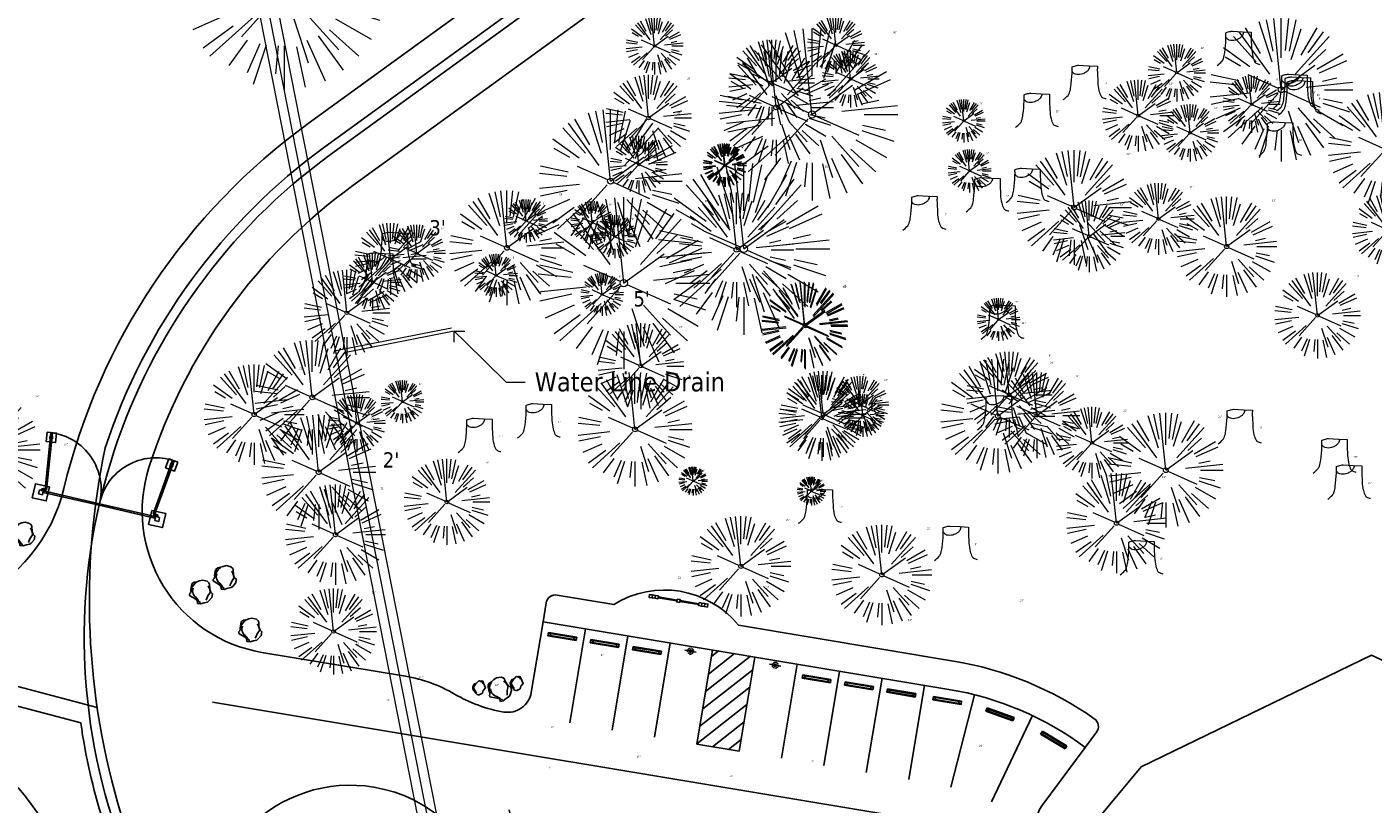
# Model space of a CAD drawing. Header units: feet. Extents: x 1134296 to 1140710, y 647902 to 649877.
# Tile 10 of 34: x 1134699 to 1134981, y 648396 to 648559. Entities that reach past the tile are written whole.
import ezdxf
from ezdxf import colors
from ezdxf.entities.mleader import LeaderData, LeaderLine
from ezdxf.math import Vec2, Vec3

# ---------------------------------------------------------------- set-up
doc = ezdxf.new("R2010")
doc.units = ezdxf.units.FT
doc.header["$MEASUREMENT"] = 0
doc.linetypes.add('HIDDEN4', pattern=[0.095, 0.05, -0.045])
for name, color, linetype in [('-BARRIERROCK', 6, 'Continuous'), ('A-BULLETINBOARD', 3, 'Continuous'), ('A-POSTS&BEAMS', 5, 'Continuous'), ('C-FENCE-FOOTING', 7, 'Continuous'), ('C-PRKG-BOLL', 7, 'Continuous'), ('C-PRKG-BOLL-FTNG', 6, 'HIDDEN4'), ('C-PRKG-BOLLARD', 7, 'Continuous'), ('C-PRKG-SIGN', 1, 'Continuous'), ('C-PRKG-STRP', 136, 'Continuous'), ('C-PRKG-WHEL-STOP', 9, 'Continuous'), ('C-ROAD-ASPHALT', 1, 'Continuous'), ('C-SITE-GATE', 1, 'Continuous'), ('C-UTIL-WATER-MEP', 7, 'Continuous'), ('L-BARRIERROCK', 6, 'Continuous'), ('V-FLOOD-PLAIN', 2, 'Continuous')]:
    doc.layers.add(name, color=color, linetype=linetype)
doc.layers.add('A-HIDDEN', color=8, linetype='Continuous', plot=False)
doc.layers.add('V-ANNO-TEXT', color=7, linetype='Continuous', lineweight=13, plot=False)
for name, color, linetype, lineweight in [('V-SITE-ROCK', 8, 'Continuous', 18), ('V-SITE-VEGE', 8, 'Continuous', 18), ('V-SITE-VEGE-TEXT', 8, 'Continuous', 18), ('V-UTIL-WATR-LINE', 8, 'Continuous', 15)]:
    doc.layers.add(name, color=color, linetype=linetype, lineweight=lineweight)
doc.styles.add('SEI Annotative', font='tahoma.ttf', dxfattribs={"height": 0.1})
doc.styles.add('SEI-Dim & Leader', font='tahoma.ttf')

# ---------------------------------------------------------------- blocks, each defined once
blk = doc.blocks.new('V-SITE-VEGE-Coniferious Tree 2')
at = {"color": 0, "linetype": 'ByBlock'}
for p, q in [((-0.0626, 0.1926), (-0.1545, 0.4755)), ((-0.0575, 0.2704), (-0.104, 0.4891)), ((-0.0003, 0.0026), (-0.0523, 0.4973)), ((0, 0.2219), (0, 0.5)), ((0.0289, 0.2753), (0.0522, 0.4973)), ((0.0572, 0.2693), (0.1039, 0.4891)), ((-0.0791, 0.1089), (-0.2939, 0.4045)), ((-0.146, 0.2528), (-0.25, 0.433)), ((0.0685, 0.211), (0.1382, 0.4256)), ((0.1391, 0.2411), (0.25, 0.433)), ((0.1869, 0.2573), (0.2939, 0.4045)), ((-0.1757, 0.1951), (-0.3346, 0.3716)), ((0.0978, 0.1086), (0.3345, 0.3716)), ((-0.2201, 0.1599), (-0.4046, 0.2939)), ((0.192, 0.1729), (0.3116, 0.2806)), ((-0.2844, 0.1642), (-0.3931, 0.227)), ((0.2488, 0.1436), (0.433, 0.25)), ((0.2659, 0.1184), (0.4568, 0.2034)), ((-0.0009, -0.0007), (0.235, 0.1707)), ((-0.2961, 0.0629), (-0.4891, 0.1039)), ((-0.0199, 0.0089), (-0.2319, 0.1032)), ((0.2873, 0.0611), (0.3885, 0.0826)), ((-0.306, 0.0322), (-0.4973, 0.0523)), ((0.1731, 0.0182), (0.4972, 0.0523)), ((0.3025, 0), (0.5, 0)), ((-0.2183, -0.0229), (-0.4973, -0.0523)), ((-0.3022, -0.0642), (-0.4891, -0.1039)), ((-0.023, -0.0255), (-0.2138, -0.2374)), ((0.0185, -0.0083), (0.272, -0.1211)), ((0.2936, -0.0624), (0.4274, -0.0908)), ((-0.2881, -0.1283), (-0.4568, -0.2034)), ((-0.132, -0.1189), (-0.3716, -0.3346)), ((0.1144, -0.1271), (0.2718, -0.3019)), ((0.2891, -0.094), (0.4755, -0.1545)), ((-0.2545, -0.1849), (-0.4046, -0.2939)), ((0.0478, -0.1473), (0.1192, -0.3671)), ((0.2555, -0.1475), (0.433, -0.25)), ((-0.1843, -0.2536), (-0.2767, -0.3808)), ((0.1131, -0.2541), (0.2033, -0.4568)), ((0.1689, -0.2325), (0.2939, -0.4045)), ((0.2254, -0.2029), (0.3716, -0.3346)), ((-0.1214, -0.2725), (-0.1856, -0.4168)), ((-0.091, -0.2799), (-0.1545, -0.4755)), ((-0.0297, -0.2818), (-0.0443, -0.4216)), ((0, -0.2818), (0, -0.5)), ((0.061, -0.2873), (0.1039, -0.4891))]:
    blk.add_line(p, q, dxfattribs=at)
blk.add_circle((0, 0), 0.0208)
blk = doc.blocks.new('V-SITE-VEGE-Stump')
for points in [[(-0.1229, -0.0143, 0.052613), (-0.0986, 0.0077, 0.106195), (-0.0905, 0.0219, 0.044862), (-0.0837, 0.0527, 0.020074), (-0.0776, 0.1229, 0.011675), (-0.0773, 0.1364, 0.007866), (-0.0776, 0.1565)], [(-0.0776, 0.1565, -0.027668), (-0.0534, 0.1634, -0.067978), (-0.0432, 0.1643), (0.0086, 0.1616), (0.054, 0.1591)], [(0.0151, 0.1613, -0.082864), (0.0081, 0.142, -0.111324), (-0.0021, 0.1306, -0.039313), (-0.0159, 0.1223, -0.049197), (-0.028, 0.1177, -0.066002), (-0.0447, 0.1155, -0.070187), (-0.0604, 0.1177, -0.114859), (-0.0685, 0.1223, -0.075938), (-0.0773, 0.1332)], [(0.054, 0.1591, 0.004334), (0.0538, 0.1369, 0.008344), (0.054, 0.1254), (0.0561, 0.0762, 0.046252), (0.0624, 0.0317, 0.069625), (0.0733, 0.0038, 0.149725), (0.0794, -0.002, 0.058523), (0.0992, -0.0091)]]:
    blk.add_lwpolyline(points, format="xyb")
blk = doc.blocks.new('_Open90')
at = {"color": 0, "linetype": 'ByBlock', "lineweight": -2}
for p, q in [((0, 0), (-1, 0)), ((-0.5, 0.5), (0, 0)), ((0, 0), (-0.5, -0.5))]:
    blk.add_line(p, q, dxfattribs=at)
blk = doc.blocks.new("5'_BarrierRock")
at = {"layer": 'L-BARRIERROCK', "flags": 128}
for points in [[(3.8, 25.2), (-4, 23.4), (-10.8, 21), (-17.7, 19.5), (-22.2, 16.5), (-24.3, 10.3), (-26.1, 0.1), (-25.5, -2.9), (-27, -7), (-29.1, -9.7), (-29.4, -13.3), (-11.1, -24.7), (-9.1, -29.7), (-9.1, -31.5), (-8.8, -33.6), (-1.9, -34.5), (7.7, -31.8), (16, -30), (19.6, -27.4), (27.1, -18.7), (28.9, -9.4), (24.1, -5.6), (22, 1.6), (21.4, 6.1), (20.8, 11.2), (21.1, 15.1), (19, 18.6), (15.2, 22.2), (3.8, 25.2)], [(-24.3, -3.8), (-24.3, 1.3), (-22.2, 8.2), (-18.6, 13.3), (-14.4, 18), (-11.4, 19.8)], [(-20.4, 4.6), (-21.9, -2.6), (-21.3, -6.4), (-20.4, -9.4), (-17.1, -15.7), (-12.9, -19), (-7, -26.8), (-5.5, -29.4), (-3.4, -30.6), (-1.9, -30.6)], [(17.5, 10.9), (21.6, 1.5), (22.6, -6.1), (17.2, -14.2), (15.4, -18.4), (13.4, -22.9), (12.2, -25.6)]]:
    blk.add_lwpolyline(points, dxfattribs=at)
blk = doc.blocks.new("3'_BarrierRock")
at = {"layer": '-BARRIERROCK', "flags": 128}
for points in [[(7.8, -10.8), (15.4, -7), (15.3, 5.8), (15.5, 11.5), (12.6, 13.3), (9.6, 14), (7.9, 15.2), (5, 15.3), (1.2, 13.6), (-1.8, 12.3), (-4.7, 12.5), (-6.5, 12.8), (-9.7, 10.8), (-13.8, 6.6), (-15, 2.5), (-15.3, -0.6), (-14.5, -2.7), (-13.2, -4.4), (-11.7, -10.3), (-10.4, -14.6), (-7.8, -16.4), (-5.7, -17.4), (3.7, -16.3), (7.8, -10.8)], [(-9.7, -10.4), (-10.5, -7.4), (-11.7, -0.9), (-11.8, 1.4), (-12.2, 2.8), (-12.1, 4.3), (-10.7, 6.2), (-9.5, 7.1), (-8.1, 7.9), (-6.4, 9.3), (-4, 11), (-1.8, 12.3)], [(9, 12.6), (12.4, 11.2), (13.2, 9.4), (13.3, 7.7), (13.3, 5.8)]]:
    blk.add_lwpolyline(points, dxfattribs=at)
blk = doc.blocks.new('Wheel_Stop')
for points in [[(-36, 6.75), (36, 6.75)], [(-36, -2.25), (-36, 6.75)], [(-35.625, 4.5), (-36, 6.75)], [(-35.625, 0), (-36, -2.25)], [(-35.955, 6.48), (35.955, 6.48)], [(-35.625, 4.5), (-35.625, 0)], [(-35.625, 4.5), (35.625, 4.5)], [(-35.625, 0), (35.625, 0)], [(35.625, 4.5), (36, 6.75)], [(35.625, 4.5), (35.625, 0)], [(35.625, 0), (36, -2.25)], [(36, -2.25), (36, 6.75)], [(-36, -2.25), (36, -2.25)], [(-35.955, -1.98), (35.955, -1.98)]]:
    blk.add_lwpolyline(points)
for centre in [(-30, 2.25), (30, 2.25)]:
    blk.add_circle(centre, 0.5)
blk = doc.blocks.new('post')
at = {"layer": 'C-PRKG-BOLL'}
h = blk.add_hatch(color=256, dxfattribs=at)
h.dxf.hatch_style = 1
h.paths.add_polyline_path([(0.25, 0, 1), (-0.25, 0, 1)])
blk.add_circle((0, 0), 0.25, dxfattribs=at)
at = {"layer": 'C-PRKG-BOLL-FTNG', "ltscale": 0.25}
blk.add_circle((0, 0), 0.625, dxfattribs=at)
blk = doc.blocks.new('2p kiosk')
at = {"layer": 'A-BULLETINBOARD', "linetype": 'Continuous'}
for points in [[(-0.31, 0.08), (-0.31, -0.08), (-4.31, -0.08), (-4.31, 0.08)], [(0.31, 0.08), (0.31, -0.08), (4.31, -0.08), (4.31, 0.08)]]:
    blk.add_lwpolyline(points, close=True, dxfattribs=at)
at = {"layer": 'A-HIDDEN'}
for points in [[(-4.31, -0.08), (-4.15, -0.08), (-4.15, -0.07), (-4.3, -0.07), (-4.3, 0.08), (-4.31, 0.08)], [(-0.31, -0.08), (-0.48, -0.08), (-0.48, -0.07), (-0.33, -0.07), (-0.33, 0.08), (-0.31, 0.08)], [(0.31, -0.08), (0.48, -0.08), (0.48, -0.07), (0.33, -0.07), (0.33, 0.08), (0.31, 0.08)], [(4.31, -0.08), (4.15, -0.08), (4.15, -0.07), (4.3, -0.07), (4.3, 0.08), (4.31, 0.08)]]:
    blk.add_lwpolyline(points, close=True, dxfattribs=at)
at = {"layer": 'A-POSTS&BEAMS'}
for points in [[(-5.56, 0.31), (-6.19, 0.31), (-6.19, -0.31), (-5.56, -0.31)], [(-4.94, 0.31), (-5.56, 0.31), (-5.56, -0.31), (-4.94, -0.31)], [(-4.31, 0.31), (-4.94, 0.31), (-4.94, -0.31), (-4.31, -0.31)], [(-0.31, 0.31), (0.31, 0.31), (0.31, -0.31), (-0.31, -0.31)], [(4.31, 0.31), (4.94, 0.31), (4.94, -0.31), (4.31, -0.31)], [(4.94, 0.31), (5.56, 0.31), (5.56, -0.31), (4.94, -0.31)], [(5.56, 0.31), (6.19, 0.31), (6.19, -0.31), (5.56, -0.31)]]:
    blk.add_lwpolyline(points, close=True, dxfattribs=at)
blk = doc.blocks.new('C_PBASE-PACTOLA_02403811')
at = {"layer": 'C-PRKG-STRP'}
h = blk.add_hatch(dxfattribs=at)
h.set_pattern_fill('ANSI31', color=256, scale=20, angle=173)
h.set_pattern_definition([(218, (2421419.2463, 1595296.6976), (1.5391536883, -1.970026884), [])])
h.paths.add_polyline_path([(1134851.08, 648426.84), (1134842.2, 648428.32), (1134838.91, 648408.59), (1134847.79, 648407.11)])
at = {"layer": '', "flags": 128}
for points in [[(1134945.3, 648722.05), (1134909.79, 648657.07, -0.111237), (1134866.24, 648607.57), (1134762.18, 648532.09, 0.322945), (1134716.4, 648393.22), (1134719.72, 648382.71, -0.171424), (1134715.29, 648249.56), (1134707.16, 648228.78, -0.022723), (1134688.71, 648187.28, 0.05045), (1134653.34, 648094.13)], [(1134737.42, 648417.38), (1134887.09, 648392.45, -1), (1134874.61, 648317.49), (1134840.09, 648323.24, -0.304697), (1134809.27, 648352.33), (1134799.63, 648394.85)]]:
    blk.add_lwpolyline(points, format="xyb", dxfattribs=at)
at = {"layer": ''}
for points in [[(1134821.52, 648437.84), (1134809.64, 648439.82, 0.414214), (1134807.34, 648438.18), (1134806.69, 648434.23)], [(1134920.27, 648407.91), (1134922.64, 648411.09, 0.422608), (1134922.19, 648413.92, 0.11209), (1134892.68, 648425.99), (1134847.62, 648433.5)]]:
    blk.add_lwpolyline(points, format="xyb", dxfattribs=at)
blk.add_arc((1134832.11, 648420.87), 20, 39.1361, 121.9553, dxfattribs=at)
at = {"layer": 'C-FENCE-FOOTING', "ltscale": 0.5}
for points in [[(1134702.78, 648473.94), (1134702.58, 648471.95), (1134704.56, 648471.74), (1134704.77, 648473.73)], [(1134730.17, 648467.68), (1134729.5, 648465.79), (1134727.61, 648466.47), (1134728.29, 648468.35)], [(1134703.28, 648462.46), (1134702.62, 648459.54), (1134699.69, 648460.21), (1134700.36, 648463.13)], [(1134724.73, 648457.56), (1134724.06, 648454.63), (1134726.99, 648453.96), (1134727.65, 648456.89)]]:
    blk.add_lwpolyline(points, close=True, dxfattribs=at)
at = {"layer": 'C-PRKG-SIGN'}
for p, q in [((1134838.78, 648427.87), (1134836.41, 648428.27)), ((1134856.53, 648424.92), (1134854.17, 648425.31))]:
    blk.add_line(p, q, dxfattribs=at)
at = {"layer": 'C-PRKG-STRP'}
for points in [[(1134812.28, 648413.02), (1134815.56, 648432.75)], [(1134821.16, 648411.55), (1134824.44, 648431.27)], [(1134830.03, 648410.07), (1134833.32, 648429.8)], [(1134838.91, 648408.59), (1134842.2, 648428.32)], [(1134847.79, 648407.11), (1134851.08, 648426.84)], [(1134856.67, 648405.63), (1134859.95, 648425.36)], [(1134865.55, 648404.15), (1134868.83, 648423.88)], [(1134874.42, 648402.68), (1134877.71, 648422.4)], [(1134883.3, 648401.2), (1134886.59, 648420.93)], [(1134892.15, 648399.56), (1134897.06, 648418.95)], [(1134900.62, 648396.51), (1134909.21, 648414.57)], [(1134838.91, 648408.59), (1134847.79, 648407.11)]]:
    blk.add_lwpolyline(points, dxfattribs=at)
at = {"layer": 'C-ROAD-ASPHALT'}
for points in [[(1134908.59, 648295.08), (1134902.18, 648308.92, -0.385736), (1134904.19, 648315.33, 0.505251), (1134911.81, 648388.99, -0.385736), (1134911.17, 648395.68), (1134920.27, 648407.91, 0.11933), (1134891.69, 648420.07), (1134806.69, 648434.23), (1134804.22, 648419.43, -0.414214), (1134798.47, 648415.32, -0.092061), (1134788.17, 648419.07, 0.092061), (1134777.88, 648422.81), (1134747.79, 648427.82, -0.457207), (1134724.14, 648466.55, -0.15976), (1134766.88, 648525.62), (1134870.94, 648601.1, 0.111237), (1134916.81, 648653.23), (1134952.32, 648718.22, 0.019155)], [(1134742.08, 648205.35, -0.361651), (1134727.41, 648247.65, 0.140483), (1134736.89, 648364.09, -0.524981), (1134771.23, 648399.58, -0.304697), (1134795.56, 648376.62), (1134801.46, 648350.56, 0.172183), (1134817.91, 648324.55, -0.385736), (1134819.03, 648317.93), (1134810.83, 648305.08)]]:
    blk.add_lwpolyline(points, format="xyb", dxfattribs=at)
for points in [[(1134633.65, 648994.15), (1134723.23, 649000.6, -0.300313), (1134907.7, 648897.02), (1134943.56, 648827.41, -0.242942), (1134943.47, 648735.65, -0.014482), (1134938.28, 648725.89), (1134902.77, 648660.9, -0.111237), (1134861.54, 648614.05), (1134757.48, 648538.57, 0.178397), (1134706.3, 648462.14, -0.47863), (1134656.99, 648438.88, -0.128153), (1134626.71, 648464.73), (1134623.06, 648469.96, -0.104209), (1134584.05, 648561.81), (1134566.4, 648651.59, -0.01381), (1134561.9, 648678.39), (1134552.83, 648743.38, -0.094333), (1134558.21, 648852.45), (1134566.77, 648887.84, -0.036442), (1134590.86, 648962.97, -0.28642)], [(1134661.5, 648419.81, 0.014736), (1134666.86, 648418.2, -0.257587), (1134708.62, 648377.98, -0.169842), (1134704.11, 648253.93), (1134702.88, 648250.78, -0.519754), (1134679.03, 648244.96, -0.092187), (1134665.45, 648262.19), (1134659.15, 648274.17), (1134684.54, 648273.16), (1134646.41, 648345.73), (1134635.78, 648340.15, -0.414214), (1134622.28, 648344.35, -0.272199), (1134625.18, 648405.1), (1134626.92, 648407.76, -0.340488)]]:
    blk.add_lwpolyline(points, format="xyb", close=True, dxfattribs=at)
at = {"layer": 'C-SITE-GATE'}
for p, q in [((1134700.99, 648461.02), (1134701.17, 648461.84)), ((1134701.8, 648460.84), (1134700.99, 648461.02)), ((1134701.99, 648461.65), (1134701.17, 648461.84)), ((1134701.8, 648460.84), (1134701.99, 648461.65)), ((1134701.99, 648461.65), (1134701.99, 648461.65)), ((1134701.99, 648461.31), (1134702.07, 648461.63)), ((1134701.99, 648461.31), (1134713.69, 648458.63)), ((1134702.07, 648461.63), (1134713.77, 648458.95)), ((1134702.64, 648461.16), (1134702.72, 648461.48)), ((1134713.49, 648458.68), (1134713.56, 648459)), ((1134713.69, 648458.63), (1134713.77, 648458.95)), ((1134725.39, 648455.95), (1134713.69, 648458.63)), ((1134725.46, 648456.28), (1134713.77, 648458.95)), ((1134713.89, 648458.58), (1134713.97, 648458.91)), ((1134724.74, 648456.1), (1134724.81, 648456.43)), ((1134725.36, 648455.45), (1134725.54, 648456.26)), ((1134725.36, 648455.45), (1134726.17, 648455.26)), ((1134725.39, 648455.95), (1134725.46, 648456.28)), ((1134725.54, 648456.26), (1134726.36, 648456.07)), ((1134725.54, 648456.26), (1134725.54, 648456.26)), ((1134726.17, 648455.26), (1134726.36, 648456.07))]:
    blk.add_line(p, q, dxfattribs=at)
at = {"layer": 'C-SITE-GATE', "flags": 128}
for points in [[(1134702.36, 648461.92), (1134703.61, 648473.85)], [(1134702.69, 648461.88), (1134703.94, 648473.82)], [(1134725.01, 648456.78), (1134729.07, 648468.07)], [(1134725.32, 648456.66), (1134729.39, 648467.95)]]:
    blk.add_lwpolyline(points, dxfattribs=at)
at = {"layer": 'C-SITE-GATE'}
for points in [[(1134703.45, 648473.12), (1134703.95, 648473.07), (1134703.9, 648472.57), (1134703.4, 648472.62)], [(1134729.21, 648467.22), (1134728.74, 648467.39), (1134728.57, 648466.92), (1134729.04, 648466.75)]]:
    blk.add_lwpolyline(points, close=True, dxfattribs=at)
for points in [[(1134701.66, 648462.07), (1134702.05, 648462.13, -0.977831), (1134702.13, 648461.68), (1134701.99, 648461.65), (1134701.58, 648461.74)], [(1134702.55, 648461.86), (1134702.22, 648462.09, 0.977831), (1134701.95, 648461.72), (1134702.07, 648461.63), (1134702.47, 648461.54)], [(1134725.13, 648456.7), (1134725.53, 648456.76, -0.977831), (1134725.61, 648456.31), (1134725.46, 648456.28), (1134725.06, 648456.37)], [(1134726.03, 648456.49), (1134725.7, 648456.72, 0.977831), (1134725.43, 648456.35), (1134725.54, 648456.26), (1134725.95, 648456.17)]]:
    blk.add_lwpolyline(points, format="xyb", close=True, dxfattribs=at)
for centre in [(1134702.09, 648461.9), (1134725.56, 648456.53)]:
    blk.add_circle(centre, 0.146, dxfattribs=at)
for centre, start, end in [((1134702.09, 648461.9), 345.8223, 82.7274), ((1134725.56, 648456.53), 71.4942, 168.3992)]:
    blk.add_arc(centre, 12.04, start, end, dxfattribs=at)
at = {"layer": 'C-UTIL-WATER-MEP', "flags": 128}
for points in [[(1134713.29, 648416.24), (1134669.73, 648427.78, -0.177469), (1134621.79, 648461.3), (1134618.14, 648466.52, -0.104209), (1134578.16, 648560.65), (1134560.52, 648650.44, -0.01381), (1134555.96, 648677.56), (1134546.88, 648742.55, -0.094333)], [(1134943.55, 648723.01), (1134908.04, 648658.03, -0.111237), (1134865.06, 648609.19), (1134761.01, 648533.71, 0.157468), (1134714.97, 648470.68, 0.157468)], [(1134709.85, 648413.02), (1134668.71, 648423.91, -0.177469), (1134618.51, 648459.01), (1134614.86, 648464.23, -0.104209), (1134574.23, 648559.88), (1134556.59, 648649.67, -0.01381), (1134552, 648677.01), (1134542.92, 648741.99, -0.094333), (1134548.49, 648854.81), (1134557.05, 648890.19, -0.088923), (1134635.56, 649068.47, -0.076785)], [(1134714.97, 648470.68, 0.125969), (1134718.3, 648393.82), (1134721.63, 648383.31, -0.11151), (1134729.11, 648294.63, -0.11151)], [(1134709.85, 648413.02, 0.041255), (1134714.49, 648392.62), (1134717.81, 648382.1, -0.118004), (1134724.38, 648290.16, -0.118004)]]:
    blk.add_lwpolyline(points, format="xyb", dxfattribs=at)
at = {"layer": 'A-BULLETINBOARD', "rotation": 350.5456885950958}
blk.add_blockref('2p kiosk', (1134835.07, 648438.63), dxfattribs=at)
at = {"layer": 'C-PRKG-BOLLARD', "rotation": 189.2390617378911}
for p in [(1134837.59, 648428.07), (1134855.35, 648425.11)]:
    blk.add_blockref('post', p, dxfattribs=at)
at = {"layer": 'C-PRKG-WHEL-STOP'}
for p, xscale, yscale, zscale, rotation in [((1134810.77, 648431.33), 0.08333333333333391, 0.08333333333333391, 0.08333333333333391, 170.5456885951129), ((1134819.64, 648429.85), 0.08333333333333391, 0.08333333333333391, 0.08333333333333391, 170.5456885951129), ((1134828.52, 648428.38), 0.08333333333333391, 0.08333333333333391, 0.08333333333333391, 170.5456885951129), ((1134864.03, 648422.46), 0.08333333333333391, 0.08333333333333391, 0.08333333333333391, 170.5456885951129), ((1134872.91, 648420.98), 0.08333333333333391, 0.08333333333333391, 0.08333333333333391, 170.5456885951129), ((1134881.79, 648419.51), 0.08333333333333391, 0.08333333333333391, 0.08333333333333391, 170.5456885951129), ((1134891.4, 648417.91), 0.08333333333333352, 0.08333333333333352, 0.08333333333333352, 170.4845063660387), ((1134902.5, 648415), 0.08333333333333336, 0.08333333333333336, 0.08333333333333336, 160.1680169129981), ((1134913.78, 648409.63), 0.08333333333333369, 0.08333333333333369, 0.08333333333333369, 148.9400157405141)]:
    blk.add_blockref('Wheel_Stop', p, dxfattribs=dict(at, xscale=xscale, yscale=yscale, zscale=zscale, rotation=rotation))
at = {"layer": 'L-BARRIERROCK', "xscale": 0.08333333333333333, "yscale": 0.08333333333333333, "zscale": 0.08333333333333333}
for p in [(1134697.85, 648452.97), (1134740.04, 648443.88), (1134735.07, 648440.86), (1134745.4, 648432.9)]:
    blk.add_blockref("5'_BarrierRock", p, dxfattribs=at)
at = {"layer": 'L-BARRIERROCK', "xscale": 0.08333333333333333, "yscale": 0.08333333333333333, "zscale": 0.08333333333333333, "rotation": 21.83735185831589}
for name, p in [("5'_BarrierRock", (1134797.43, 648420.42)), ("3'_BarrierRock", (1134801.09, 648421.34)), ("3'_BarrierRock", (1134793.23, 648420.43))]:
    blk.add_blockref(name, p, dxfattribs=at)
blk = doc.blocks.new('C_XBASE-PACTOLA_02403811')
at = {"layer": 'V-FLOOD-PLAIN', "flags": 128}
blk.add_lwpolyline([(1134906.52, 648154.14), (1134884.29, 648205.68), (1134869.47, 648266.48), (1134876.03, 648336.54), (1134931.99, 648403.82), (1134980.24, 648427.24), (1135018.36, 648409.39), (1135088.7, 648361.06), (1135089.09, 648360.76)], dxfattribs=at)
at = {"layer": 'V-UTIL-WATR-LINE', "ltscale": 0.75, "flags": 128}
blk.add_lwpolyline([(1134856.6, 648010.1), (1134824.59, 648169.4), (1134824.4, 648170.45), (1134715.22, 648724.68), (1134627.69, 649042.71), (1134623.1, 649060.49), (1134614.19, 649111.86), (1134603.32, 649126.01)], dxfattribs=at)
blk.add_lwpolyline([(1134856.6, 648010.1), (1134824.59, 648169.4), (1134824.4, 648170.45), (1134715.22, 648724.68), (1134627.69, 649042.71), (1134623.1, 649060.49), (1134614.19, 649111.86), (1134603.32, 649126.01)], dxfattribs=at)
at = {"layer": 'V-UTIL-WATR-LINE', "flags": 128}
for points in [[(1134858.56, 648010.49), (1134826.55, 648169.78), (1134826.36, 648170.82), (1134717.16, 648725.14), (1134629.62, 649043.23), (1134625.05, 649060.91), (1134616.07, 649112.68), (1134604.91, 649127.23)], [(1134860.52, 648010.88), (1134828.52, 648170.15), (1134828.33, 648171.19), (1134719.11, 648725.6), (1134719.1, 648725.64)], [(1134787.49, 648495.71), (1134763.3, 648490.95)], [(1134788.07, 648495.08), (1134765.4, 648490.62)]]:
    blk.add_lwpolyline(points, dxfattribs=at)
at = {"layer": 'V-SITE-VEGE'}
for name, p, xscale, yscale, zscale in [('V-SITE-VEGE-Coniferious Tree 2', (1134752.48, 648566.73), 41.99949265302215, 41.99949265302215, 41.99949265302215), ('V-SITE-VEGE-Coniferious Tree 2', (1134863.05, 648540.49), 35.99956513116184, 35.99956513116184, 35.99956513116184), ('V-SITE-VEGE-Coniferious Tree 2', (1134961.36, 648545.66), 29.99963760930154, 29.99963760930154, 29.99963760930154), ('V-SITE-VEGE-Coniferious Tree 2', (1134854.6, 648547.14), 17.99978256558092, 17.99978256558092, 17.99978256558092), ('V-SITE-VEGE-Stump', (1134952.88, 648551.31), 40.31522404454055, 40.31522404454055, 40.31522404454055), ('V-SITE-VEGE-Stump', (1134920.65, 648544.17), 40.31522404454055, 40.31522404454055, 40.31522404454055), ('V-SITE-VEGE-Coniferious Tree 2', (1134828.79, 648539.77), 17.99978256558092, 17.99978256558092, 17.99978256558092), ('V-SITE-VEGE-Coniferious Tree 2', (1134931.38, 648540.24), 14.99981880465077, 14.99981880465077, 14.99981880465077), ('V-SITE-VEGE-Stump', (1134964.6, 648542.3), 40.31522404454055, 40.31522404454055, 40.31522404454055), ('V-SITE-VEGE-Stump', (1134965.28, 648541.74), 40.31522404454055, 40.31522404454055, 40.31522404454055), ('V-SITE-VEGE-Stump', (1134965.74, 648540.99), 40.31522404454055, 40.31522404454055, 40.31522404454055), ('V-SITE-VEGE-Stump', (1134910.61, 648538.32), 40.31522404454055, 40.31522404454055, 40.31522404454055), ('V-SITE-VEGE-Coniferious Tree 2', (1134820.85, 648526.52), 29.99963760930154, 29.99963760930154, 29.99963760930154), ('V-SITE-VEGE-Coniferious Tree 2', (1134894.85, 648539.13), 8.999891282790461, 8.999891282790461, 8.999891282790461), ('V-SITE-VEGE-Stump', (1134961.58, 648532.32), 40.31522404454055, 40.31522404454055, 40.31522404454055), ('V-SITE-VEGE-Coniferious Tree 2', (1134844.73, 648529.9), 8.999891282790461, 8.999891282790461, 8.999891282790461), ('V-SITE-VEGE-Coniferious Tree 2', (1134844.84, 648529.8), 8.999891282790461, 8.999891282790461, 8.999891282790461), ('V-SITE-VEGE-Coniferious Tree 2', (1134896.07, 648528.67), 8.999891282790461, 8.999891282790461, 8.999891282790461), ('V-SITE-VEGE-Coniferious Tree 2', (1134848.76, 648512.34), 35.99956513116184, 35.99956513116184, 35.99956513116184), ('V-SITE-VEGE-Stump', (1134900.27, 648520.64), 40.31522404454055, 40.31522404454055, 40.31522404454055), ('V-SITE-VEGE-Stump', (1134908.69, 648522.61), 40.31522404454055, 40.31522404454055, 40.31522404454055), ('V-SITE-VEGE-Coniferious Tree 2', (1134935.62, 648518.61), 14.99981880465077, 14.99981880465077, 14.99981880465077), ('V-SITE-VEGE-Coniferious Tree 2', (1134803.15, 648518.19), 8.999891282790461, 8.999891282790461, 8.999891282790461), ('V-SITE-VEGE-Coniferious Tree 2', (1134823.61, 648505.15), 35.99956513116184, 35.99956513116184, 35.99956513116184), ('V-SITE-VEGE-Coniferious Tree 2', (1134817.01, 648517.86), 8.999891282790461, 8.999891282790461, 8.999891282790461), ('V-SITE-VEGE-Stump', (1134887.06, 648516.86), 40.31522404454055, 40.31522404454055, 40.31522404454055), ('V-SITE-VEGE-Coniferious Tree 2', (1134921.11, 648514.97), 14.99981880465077, 14.99981880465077, 14.99981880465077), ('V-SITE-VEGE-Coniferious Tree 2', (1134949.91, 648512.82), 20.99974632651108, 20.99974632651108, 20.99974632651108), ('V-SITE-VEGE-Coniferious Tree 2', (1134983.72, 648516.29), 14.99981880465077, 14.99981880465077, 14.99981880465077), ('V-SITE-VEGE-Coniferious Tree 2', (1134821.75, 648514.89), 8.999891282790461, 8.999891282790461, 8.999891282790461), ('V-SITE-VEGE-Coniferious Tree 2', (1134774.72, 648510.23), 14.99981880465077, 14.99981880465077, 14.99981880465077), ('V-SITE-VEGE-Stump', (1134776.11, 648509.19), 40.31522404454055, 40.31522404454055, 40.31522404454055), ('V-SITE-VEGE-Stump', (1134773.03, 648504.88), 40.31522404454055, 40.31522404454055, 40.31522404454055), ('V-SITE-VEGE-Coniferious Tree 2', (1134796.87, 648506.78), 8.999891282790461, 8.999891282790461, 8.999891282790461), ('V-SITE-VEGE-Coniferious Tree 2', (1134765.6, 648498.94), 17.99978256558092, 17.99978256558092, 17.99978256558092), ('V-SITE-VEGE-Coniferious Tree 2', (1134968.94, 648498.4), 17.99978256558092, 17.99978256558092, 17.99978256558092), ('V-SITE-VEGE-Coniferious Tree 2', (1134819.06, 648502.79), 8.999891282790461, 8.999891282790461, 8.999891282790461), ('V-SITE-VEGE-Coniferious Tree 2', (1134861.48, 648496.4), 17.99978256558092, 17.99978256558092, 17.99978256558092), ('V-SITE-VEGE-Coniferious Tree 2', (1134861.58, 648496.16), 17.99978256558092, 17.99978256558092, 17.99978256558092), ('V-SITE-VEGE-Coniferious Tree 2', (1134902.14, 648497.54), 8.999891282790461, 8.999891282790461, 8.999891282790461), ('V-SITE-VEGE-Stump', (1134903.42, 648493.98), 40.31522404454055, 40.31522404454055, 40.31522404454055), ('V-SITE-VEGE-Coniferious Tree 2', (1134827.18, 648487.77), 17.99978256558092, 17.99978256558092, 17.99978256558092), ('V-SITE-VEGE-Coniferious Tree 2', (1134904.35, 648481.79), 17.99978256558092, 17.99978256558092, 17.99978256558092), ('V-SITE-VEGE-Coniferious Tree 2', (1134746.16, 648477.63), 20.99974632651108, 20.99974632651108, 20.99974632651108), ('V-SITE-VEGE-Coniferious Tree 2', (1134777.25, 648480.32), 8.999891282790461, 8.999891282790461, 8.999891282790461), ('V-SITE-VEGE-Coniferious Tree 2', (1134865.08, 648476.91), 17.99978256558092, 17.99978256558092, 17.99978256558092), ('V-SITE-VEGE-Coniferious Tree 2', (1134865.38, 648477.74), 17.99978256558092, 17.99978256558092, 17.99978256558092), ('V-SITE-VEGE-Coniferious Tree 2', (1134910.15, 648477.46), 17.99978256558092, 17.99978256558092, 17.99978256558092), ('V-SITE-VEGE-Stump', (1134806.31, 648473.3), 40.31522404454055, 40.31522404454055, 40.31522404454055), ('V-SITE-VEGE-Coniferious Tree 2', (1134873.67, 648477.45), 8.999891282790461, 8.999891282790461, 8.999891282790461), ('V-SITE-VEGE-Stump', (1134902.67, 648475.02), 40.31522404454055, 40.31522404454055, 40.31522404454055), ('V-SITE-VEGE-Coniferious Tree 2', (1134921.7, 648471.72), 14.99981880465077, 14.99981880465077, 14.99981880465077), ('V-SITE-VEGE-Stump', (1134793.86, 648470.23), 40.31522404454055, 40.31522404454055, 40.31522404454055), ('V-SITE-VEGE-Stump', (1134953.12, 648472.1), 40.31522404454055, 40.31522404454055, 40.31522404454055), ('V-SITE-VEGE-Stump', (1134972.99, 648465.96), 40.31522404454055, 40.31522404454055, 40.31522404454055), ('V-SITE-VEGE-Coniferious Tree 2', (1134786.54, 648459.32), 17.99978256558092, 17.99978256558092, 17.99978256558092), ('V-SITE-VEGE-Coniferious Tree 2', (1134926.84, 648454.87), 20.99974632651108, 20.99974632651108, 20.99974632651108), ('V-SITE-VEGE-Stump', (1134976.04, 648460.45), 40.31522404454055, 40.31522404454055, 40.31522404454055), ('V-SITE-VEGE-Coniferious Tree 2', (1134763.2, 648452.47), 20.99974632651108, 20.99974632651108, 20.99974632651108), ('V-SITE-VEGE-Stump', (1134865.19, 648455.42), 40.31522404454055, 40.31522404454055, 40.31522404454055), ('V-SITE-VEGE-Coniferious Tree 2', (1134848.14, 648445.84), 20.99974632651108, 20.99974632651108, 20.99974632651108), ('V-SITE-VEGE-Coniferious Tree 2', (1134877.67, 648444.04), 20.99974632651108, 20.99974632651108, 20.99974632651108), ('V-SITE-VEGE-Stump', (1134893.67, 648447.65), 40.31522404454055, 40.31522404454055, 40.31522404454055), ('V-SITE-VEGE-Stump', (1134932.56, 648444.62), 40.31522404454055, 40.31522404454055, 40.31522404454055), ('V-SITE-VEGE-Coniferious Tree 2', (1134762.81, 648432.19), 17.99978256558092, 17.99978256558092, 17.99978256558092)]:
    blk.add_blockref(name, p, dxfattribs=dict(at, xscale=xscale, yscale=yscale, zscale=zscale))
at = {"layer": 'V-SITE-VEGE', "rotation": 8.537736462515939e-07}
for p, xscale, yscale, zscale in [((1134868.06, 648555), 11.99985504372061, 11.99985504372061, 11.99985504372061), ((1134830.08, 648554.83), 11.99985504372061, 11.99985504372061, 11.99985504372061), ((1134855.54, 648541.97), 23.99971008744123, 23.99971008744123, 23.99971008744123), ((1134871.12, 648547.95), 11.99985504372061, 11.99985504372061, 11.99985504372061), ((1134939.47, 648549.22), 11.99985504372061, 11.99985504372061, 11.99985504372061), ((1134955.13, 648542.62), 11.99985504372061, 11.99985504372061, 11.99985504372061), ((1134983.18, 648533.16), 23.99971008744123, 23.99971008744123, 23.99971008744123), ((1134942.26, 648536.64), 11.99985504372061, 11.99985504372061, 11.99985504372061), ((1134826.75, 648530.01), 11.99985504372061, 11.99985504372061, 11.99985504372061), ((1134917.95, 648520.99), 23.99971008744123, 23.99971008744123, 23.99971008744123), ((1134799.13, 648512.55), 23.99971008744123, 23.99971008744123, 23.99971008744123), ((1134847.22, 648512.15), 23.99971008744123, 23.99971008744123, 23.99971008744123), ((1134780.25, 648511.4), 11.99985504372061, 11.99985504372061, 11.99985504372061), ((1134771, 648505.38), 11.99985504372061, 11.99985504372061, 11.99985504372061), ((1134758.34, 648481.23), 23.99971008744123, 23.99971008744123, 23.99971008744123), ((1134901.95, 648477.3), 23.99971008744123, 23.99971008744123, 23.99971008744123), ((1134825.96, 648474.53), 23.99971008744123, 23.99971008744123, 23.99971008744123), ((1134873.11, 648479.68), 11.99985504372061, 11.99985504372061, 11.99985504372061), ((1134689.33, 648470.22), 23.99971008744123, 23.99971008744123, 23.99971008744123), ((1134767.68, 648475.83), 11.99985504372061, 11.99985504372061, 11.99985504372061), ((1134759.69, 648465.56), 23.99971008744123, 23.99971008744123, 23.99971008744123), ((1134937.16, 648465.97), 23.99971008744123, 23.99971008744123, 23.99971008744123), ((1134838.16, 648463.69), 5.999927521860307, 5.999927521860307, 5.999927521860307), ((1134862.92, 648461.59), 5.999927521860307, 5.999927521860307, 5.999927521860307)]:
    blk.add_blockref('V-SITE-VEGE-Coniferious Tree 2', p, dxfattribs=dict(at, xscale=xscale, yscale=yscale, zscale=zscale))
at = {"layer": 'V-SITE-ROCK', "style": 'SEI Annotative'}
for s, p in [("3'", (1134782.88, 648515.16)), ("5'", (1134825.64, 648500.28)), ("2'", (1134773.13, 648466.53))]:
    blk.add_text(s, height=3.2, dxfattribs=at).set_placement(p)
at = {"layer": 'V-SITE-VEGE-TEXT', "char_height": 0.4, "attachment_point": 7, "style": 'SEI-Dim & Leader'}
for s, insert in [('18"', (1134862.58, 648555.14)), ('36"', (1134880.01, 648557.49)), ('24"', (1134866.51, 648552.97)), ('12"', (1134876.1, 648552.95)), ('12"', (1134944.46, 648554.22)), ('6"', (1134956.36, 648553.91)), ('18"', (1134836.77, 648547.77)), ('12"', (1134924.13, 648546.77)), ('15"', (1134937.86, 648546.74)), ('12"', (1134960.11, 648547.62)), ('9"', (1134968.08, 648544.9)), ('18"', (1134968.76, 648544.34)), ('9"', (1134969.21, 648543.59)), ('9"', (1134898.34, 648542.63)), ('15"', (1134914.09, 648540.92)), ('12"', (1134947.24, 648541.64)), ('30"', (1134834.81, 648540.52)), ('12"', (1134831.73, 648535.01)), ('9"', (1134848.22, 648533.4)), ('9"', (1134848.33, 648533.3)), ('9"', (1134899.55, 648532.17)), ('18"', (1134965.06, 648534.92)), ('24"', (1134928.92, 648531.99)), ('36"', (1134865.71, 648529.34)), ('12"', (1134912.17, 648525.21)), ('15"', (1134942.1, 648525.11)), ('9"', (1134806.64, 648521.69)), ('24"', (1134810.1, 648523.55)), ('9"', (1134820.5, 648521.36)), ('36"', (1134840.56, 648522.15)), ('24"', (1134858.19, 648523.15)), ('6"', (1134903.75, 648523.24)), ('15"', (1134927.59, 648521.47)), ('21"', (1134959.38, 648522.32)), ('9"', (1134825.24, 648518.39)), ('15"', (1134890.54, 648519.46)), ('15"', (1134781.2, 648516.73)), ('12"', (1134785.24, 648516.4)), ('12"', (1134775.99, 648510.38)), ('6"', (1134779.59, 648511.79)), ('9"', (1134800.36, 648510.28)), ('18"', (1134773.57, 648506.94)), ('18"', (1134776.51, 648507.48)), ('9"', (1134822.55, 648506.29)), ('18"', (1134869.45, 648504.4)), ('18"', (1134869.55, 648504.16)), ('18"', (1134976.91, 648506.4)), ('9"', (1134905.63, 648501.04)), ('18"', (1134835.15, 648495.77)), ('18"', (1134906.9, 648496.58)), ('24"', (1134769.31, 648492.23)), ('21"', (1134755.63, 648487.13)), ('18"', (1134912.33, 648489.79)), ('24"', (1134912.91, 648488.3)), ('24"', (1134836.93, 648485.53)), ('18"', (1134873.06, 648484.91)), ('18"', (1134873.36, 648485.74)), ('12"', (1134878.1, 648484.68)), ('18"', (1134918.12, 648485.46)), ('9"', (1134780.74, 648483.82)), ('24"', (1134700.3, 648481.22)), ('12"', (1134772.67, 648480.83)), ('9"', (1134877.15, 648480.95)), ('24"', (1134770.65, 648476.56)), ('6"', (1134809.79, 648475.9)), ('15"', (1134906.14, 648477.62)), ('15"', (1134928.18, 648478.22)), ('24"', (1134948.13, 648476.97)), ('18"', (1134956.6, 648474.7)), ('24"', (1134706.37, 648471.21)), ('21"', (1134797.34, 648472.83)), ('18"', (1134794.52, 648467.32)), ('18"', (1134976.47, 648468.56)), ('6"', (1134840.15, 648465.69)), ('21"', (1134772.67, 648461.97)), ('6"', (1134864.91, 648463.59)), ('21"', (1134936.32, 648464.37)), ('18"', (1134979.52, 648463.05)), ('12"', (1134868.67, 648458.02)), ('21"', (1134857.61, 648455.34)), ('21"', (1134887.14, 648453.54)), ('6"', (1134897.14, 648450.25)), ('6"', (1134936.03, 648447.22)), ('21"', (1134834.96, 648443.27)), ('18"', (1134770.79, 648440.19)), ('18"', (1134853.31, 648441.25)), ('18"', (1134906.59, 648438.52)), ('21"', (1134883.11, 648434.39)), ('21"', (1134767.5, 648429.51)), ('9"', (1134818.81, 648427.06)), ('15"', (1134780.58, 648422.4)), ('18"', (1134796.64, 648420.75)), ('21"', (1134773.92, 648417.6)), ('6"', (1134808.47, 648411.95)), ('15"', (1134826.32, 648405.74)), ('24"', (1134898.02, 648408.05)), ('15"', (1134807.42, 648403.49)), ('9"', (1134862.92, 648404.81)), ('24"', (1134845.76, 648401.68))]:
    blk.add_mtext(s, dxfattribs=dict(at, insert=insert))
at = {"layer": 'V-ANNO-TEXT'}
ml = blk.add_multileader_mtext('Standard', dxfattribs=at)
ml.set_content('Ex. 15" CMP\\PInv. - 4639.50', color=256, style='SEI-Dim & Leader')
ml.set_leader_properties(color=256, linetype='ByLayer', lineweight=-1)
ml.set_arrow_properties(name='OPEN90')
ml.build(insert=Vec2(0, 0))
ml.multileader.update_dxf_attribs({"text_left_attachment_type": 2, "text_right_attachment_type": 2, "dogleg_length": 0.1, "arrow_head_size": 3.2, "scale": 40})
ctx = ml.context
ctx.base_point, ctx.scale, ctx.arrow_head_size, ctx.plane_origin = Vec3(1134847.44, 648567.69), 40, 3.2, Vec3(1134840.26, 648575.69)
ctx.left_attachment, ctx.right_attachment = 2, 2
notes = []
notes.append((ctx, [(0, (1, 1, 0), (1134843.44, 648567.69), (1, 0), 4, [(0, [(1134840.26, 648575.69)], 0, [])])]))
ctx.mtext.insert, ctx.mtext.flow_direction = Vec3(1134849.44, 648573.14), 5
ml = blk.add_multileader_mtext('Standard', dxfattribs=at)
ml.set_content('Water Line Drain', color=256, style='SEI-Dim & Leader')
ml.set_leader_properties(color=256, linetype='ByLayer', lineweight=-1)
ml.set_arrow_properties(name='OPEN90')
ml.build(insert=Vec2(0, 0))
ml.multileader.update_dxf_attribs({"text_left_attachment_type": 2, "text_right_attachment_type": 2, "dogleg_length": 0.1, "arrow_head_size": 3.2, "scale": 40})
ctx = ml.context
ctx.base_point, ctx.scale, ctx.arrow_head_size, ctx.plane_origin = Vec3(1134802.95, 648484.42), 40, 3.2, Vec3(1134788.07, 648495.08)
ctx.left_attachment, ctx.right_attachment = 2, 2
notes.append((ctx, [(0, (1, 1, 0), (1134798.95, 648484.42), (1, 0), 4, [(0, [(1134788.07, 648495.08)], 0, [])])]))
ctx.mtext.insert, ctx.mtext.flow_direction = Vec3(1134804.95, 648486.48), 5
for ctx, leaders in notes:
    for number, flags, end, landing, length, lines in leaders:
        leader = LeaderData()
        leader.index, (leader.has_last_leader_line, leader.has_dogleg_vector, leader.attachment_direction) = number, flags
        leader.last_leader_point, leader.dogleg_vector, leader.dogleg_length = Vec3(end), Vec3(landing), length
        for number, points, colour, breaks in lines:
            line = LeaderLine()
            line.index, line.vertices, line.color, line.breaks = number, Vec3.list(points), colors.encode_raw_color(colour), breaks
            leader.lines.append(line)
        ctx.leaders.append(leader)

msp = doc.modelspace()

# ---------------------------------------------------------------- block references
at = {"layer": ''}
msp.add_blockref('C_XBASE-PACTOLA_02403811', (0, 0), dxfattribs=at)

# ---------------------------------------------------------------- next in the draw order: block references
msp.add_blockref('C_PBASE-PACTOLA_02403811', (0, 0), dxfattribs=at)

doc.saveas('drawing.dxf')
